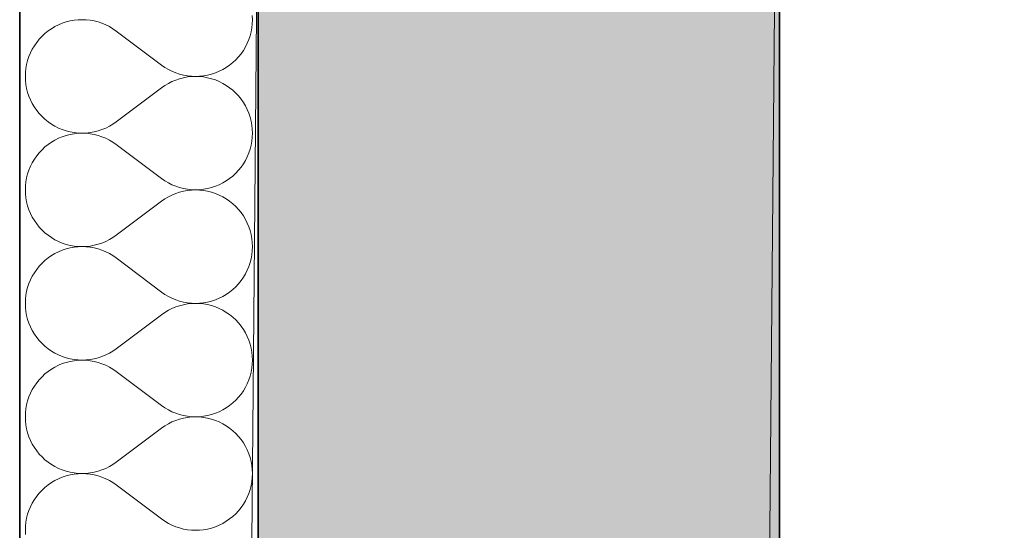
# Model space of a CAD drawing. Header units: millimetres. Extents: x 82175 to 237000, y 24756 to 471700.
# Tile 175 of 256: x 92620 to 93281, y 386978 to 387321. Entities that reach past the tile are written whole.
import ezdxf

# ---------------------------------------------------------------- set-up
doc = ezdxf.new("R2010")
doc.units = ezdxf.units.MM
for name, color, linetype in [('- A - ocieplenie', 8, 'Continuous'), ('Konstrukcja - Stropy', 8, 'Continuous'), ('Konstrukcja - Ściany zewnętrzne', 8, 'Continuous')]:
    doc.layers.add(name, color=color, linetype=linetype)

# ---------------------------------------------------------------- blocks, each defined once
blk = doc.blocks.new('*X26')
at = {"layer": '- A - ocieplenie', "linetype": 'Continuous', "lineweight": 13, "ltscale": 100}
for p, q in [((19813.98, 396851.75), (19811.31, 396851.27)), ((19816.69, 396852.04), (19813.98, 396851.75)), ((19819.41, 396852.13), (19816.69, 396852.04)), ((19822.13, 396852.04), (19819.41, 396852.13)), ((19824.83, 396851.74), (19822.13, 396852.04)), ((19827.51, 396851.26), (19824.83, 396851.74)), ((19933.67, 396852.13), (19933.57, 396854.85)), ((19933.57, 396849.42), (19933.67, 396852.13)), ((19798.8, 396846.1), (19796.57, 396844.55)), ((19801.14, 396847.48), (19798.8, 396846.1)), ((19803.57, 396848.7), (19801.14, 396847.48)), ((19806.09, 396849.74), (19803.57, 396848.7)), ((19808.67, 396850.6), (19806.09, 396849.74)), ((19811.31, 396851.27), (19808.67, 396850.6)), ((19830.14, 396850.58), (19827.51, 396851.26)), ((19832.73, 396849.72), (19830.14, 396850.58)), ((19835.24, 396848.68), (19832.73, 396849.72)), ((19837.67, 396847.46), (19835.24, 396848.68)), ((19840.01, 396846.07), (19837.67, 396847.46)), ((19842.24, 396844.52), (19840.01, 396846.07)), ((19932.8, 396844.03), (19933.28, 396846.71)), ((19933.28, 396846.71), (19933.57, 396849.42)), ((19790.6, 396839), (19788.89, 396836.88)), ((19792.46, 396840.99), (19790.6, 396839)), ((19794.45, 396842.84), (19792.46, 396840.99)), ((19796.57, 396844.55), (19794.45, 396842.84)), ((19872.72, 396821.66), (19842.24, 396844.52)), ((19930.22, 396836.3), (19931.27, 396838.82)), ((19931.27, 396838.82), (19932.13, 396841.4)), ((19932.13, 396841.4), (19932.8, 396844.03)), ((19785.95, 396832.3), (19784.73, 396829.87)), ((19787.34, 396834.64), (19785.95, 396832.3)), ((19788.89, 396836.88), (19787.34, 396834.64)), ((19927.62, 396831.53), (19929.01, 396833.87)), ((19929.01, 396833.87), (19930.22, 396836.3)), ((19783.69, 396827.36), (19782.83, 396824.78)), ((19784.73, 396829.87), (19783.69, 396827.36)), ((19920.51, 396823.34), (19922.5, 396825.19)), ((19922.5, 396825.19), (19924.36, 396827.18)), ((19924.36, 396827.18), (19926.07, 396829.3)), ((19926.07, 396829.3), (19927.62, 396831.53)), ((19781.68, 396819.46), (19781.39, 396816.76)), ((19782.16, 396822.14), (19781.68, 396819.46)), ((19782.83, 396824.78), (19782.16, 396822.14)), ((19872.72, 396821.66), (19874.95, 396820.11)), ((19874.95, 396820.11), (19877.29, 396818.72)), ((19877.29, 396818.72), (19879.72, 396817.5)), ((19911.38, 396817.47), (19913.82, 396818.69)), ((19913.82, 396818.69), (19916.16, 396820.08)), ((19916.16, 396820.08), (19918.39, 396821.63)), ((19918.39, 396821.63), (19920.51, 396823.34)), ((19781.39, 396816.76), (19781.29, 396814.04)), ((19781.29, 396814.04), (19781.39, 396811.32)), ((19879.72, 396817.5), (19882.23, 396816.45)), ((19882.23, 396816.45), (19884.81, 396815.59)), ((19884.81, 396812.49), (19882.23, 396811.63)), ((19884.81, 396815.59), (19887.45, 396814.92)), ((19887.45, 396813.16), (19884.81, 396812.49)), ((19887.45, 396814.92), (19890.13, 396814.43)), ((19890.13, 396813.65), (19887.45, 396813.16)), ((19890.13, 396814.43), (19892.83, 396814.14)), ((19892.83, 396813.94), (19890.13, 396813.65)), ((19892.83, 396814.14), (19895.55, 396814.04)), ((19895.55, 396814.04), (19892.83, 396813.94)), ((19895.55, 396814.04), (19898.27, 396814.14)), ((19898.27, 396813.94), (19895.55, 396814.04)), ((19898.27, 396814.14), (19900.97, 396814.42)), ((19900.97, 396813.66), (19898.27, 396813.94)), ((19900.97, 396814.42), (19903.65, 396814.91)), ((19903.65, 396813.17), (19900.97, 396813.66)), ((19903.65, 396814.91), (19906.29, 396815.58)), ((19906.29, 396812.5), (19903.65, 396813.17)), ((19906.29, 396815.58), (19908.87, 396816.44)), ((19908.87, 396811.64), (19906.29, 396812.5)), ((19908.87, 396816.44), (19911.38, 396817.47)), ((19781.39, 396811.32), (19781.68, 396808.62)), ((19781.68, 396808.62), (19782.16, 396805.94)), ((19782.16, 396805.94), (19782.83, 396803.3)), ((19872.72, 396806.42), (19842.24, 396783.56)), ((19874.95, 396807.97), (19872.72, 396806.42)), ((19877.29, 396809.36), (19874.95, 396807.97)), ((19879.72, 396810.58), (19877.29, 396809.36)), ((19882.23, 396811.63), (19879.72, 396810.58)), ((19911.38, 396810.6), (19908.87, 396811.64)), ((19913.82, 396809.39), (19911.38, 396810.6)), ((19916.16, 396808), (19913.82, 396809.39)), ((19918.39, 396806.45), (19916.16, 396808)), ((19920.51, 396804.74), (19918.39, 396806.45)), ((19782.83, 396803.3), (19783.69, 396800.72)), ((19783.69, 396800.72), (19784.73, 396798.21)), ((19922.5, 396802.89), (19920.51, 396804.74)), ((19924.36, 396800.9), (19922.5, 396802.89)), ((19926.07, 396798.78), (19924.36, 396800.9)), ((19927.62, 396796.55), (19926.07, 396798.78)), ((19784.73, 396798.21), (19785.95, 396795.78)), ((19785.95, 396795.78), (19787.34, 396793.44)), ((19787.34, 396793.44), (19788.89, 396791.2)), ((19929.01, 396794.21), (19927.62, 396796.55)), ((19930.22, 396791.78), (19929.01, 396794.21)), ((19788.89, 396791.2), (19790.6, 396789.08)), ((19790.6, 396789.08), (19792.46, 396787.09)), ((19792.46, 396787.09), (19794.45, 396785.24)), ((19931.27, 396789.26), (19930.22, 396791.78)), ((19932.13, 396786.68), (19931.27, 396789.26)), ((19932.8, 396784.05), (19932.13, 396786.68)), ((19794.45, 396785.24), (19796.57, 396783.53)), ((19796.57, 396783.53), (19798.8, 396781.98)), ((19798.8, 396781.98), (19801.14, 396780.6)), ((19801.14, 396780.6), (19803.57, 396779.38)), ((19803.57, 396779.38), (19806.09, 396778.34)), ((19832.73, 396778.36), (19835.24, 396779.4)), ((19835.24, 396779.4), (19837.67, 396780.62)), ((19837.67, 396780.62), (19840.01, 396782.01)), ((19840.01, 396782.01), (19842.24, 396783.56)), ((19933.28, 396781.37), (19932.8, 396784.05)), ((19933.57, 396778.66), (19933.28, 396781.37)), ((19803.57, 396772.51), (19801.14, 396771.29)), ((19806.09, 396773.55), (19803.57, 396772.51)), ((19806.09, 396778.34), (19808.67, 396777.48)), ((19808.67, 396774.41), (19806.09, 396773.55)), ((19808.67, 396777.48), (19811.31, 396776.81)), ((19811.31, 396775.08), (19808.67, 396774.41)), ((19811.31, 396776.81), (19813.98, 396776.33)), ((19813.98, 396775.56), (19811.31, 396775.08)), ((19813.98, 396776.33), (19816.69, 396776.04)), ((19816.69, 396775.85), (19813.98, 396775.56)), ((19816.69, 396776.04), (19819.41, 396775.94)), ((19819.41, 396775.94), (19816.69, 396775.85)), ((19819.41, 396775.94), (19822.13, 396776.04)), ((19822.13, 396775.85), (19819.41, 396775.94)), ((19822.13, 396776.04), (19824.83, 396776.34)), ((19824.83, 396775.55), (19822.13, 396775.85)), ((19824.83, 396776.34), (19827.51, 396776.82)), ((19827.51, 396775.07), (19824.83, 396775.55)), ((19827.51, 396776.82), (19830.14, 396777.5)), ((19830.14, 396774.39), (19827.51, 396775.07)), ((19830.14, 396777.5), (19832.73, 396778.36)), ((19832.73, 396773.53), (19830.14, 396774.39)), ((19835.24, 396772.49), (19832.73, 396773.53)), ((19837.67, 396771.27), (19835.24, 396772.49)), ((19933.28, 396770.52), (19933.57, 396773.23)), ((19933.67, 396775.94), (19933.57, 396778.66)), ((19933.57, 396773.23), (19933.67, 396775.94)), ((19794.45, 396766.65), (19792.46, 396764.8)), ((19796.57, 396768.35), (19794.45, 396766.65)), ((19798.8, 396769.91), (19796.57, 396768.35)), ((19801.14, 396771.29), (19798.8, 396769.91)), ((19840.01, 396769.88), (19837.67, 396771.27)), ((19842.24, 396768.33), (19840.01, 396769.88)), ((19872.72, 396745.47), (19842.24, 396768.33)), ((19932.13, 396765.21), (19932.8, 396767.84)), ((19932.8, 396767.84), (19933.28, 396770.52)), ((19788.89, 396760.69), (19787.34, 396758.45)), ((19790.6, 396762.8), (19788.89, 396760.69)), ((19792.46, 396764.8), (19790.6, 396762.8)), ((19929.01, 396757.68), (19930.22, 396760.11)), ((19930.22, 396760.11), (19931.27, 396762.63)), ((19931.27, 396762.63), (19932.13, 396765.21)), ((19784.73, 396753.68), (19783.69, 396751.17)), ((19785.95, 396756.11), (19784.73, 396753.68)), ((19787.34, 396758.45), (19785.95, 396756.11)), ((19924.36, 396750.99), (19926.07, 396753.11)), ((19926.07, 396753.11), (19927.62, 396755.34)), ((19927.62, 396755.34), (19929.01, 396757.68)), ((19782.16, 396745.95), (19781.68, 396743.27)), ((19782.83, 396748.59), (19782.16, 396745.95)), ((19783.69, 396751.17), (19782.83, 396748.59)), ((19918.39, 396745.44), (19920.51, 396747.15)), ((19920.51, 396747.15), (19922.5, 396749)), ((19922.5, 396749), (19924.36, 396750.99)), ((19781.39, 396740.57), (19781.29, 396737.85)), ((19781.68, 396743.27), (19781.39, 396740.57)), ((19872.72, 396745.47), (19874.95, 396743.91)), ((19874.95, 396743.91), (19877.29, 396742.52)), ((19877.29, 396742.52), (19879.72, 396741.3)), ((19879.72, 396741.3), (19882.23, 396740.26)), ((19882.23, 396740.26), (19884.81, 396739.4)), ((19884.81, 396739.4), (19887.45, 396738.73)), ((19903.65, 396738.72), (19906.29, 396739.39)), ((19906.29, 396739.39), (19908.87, 396740.24)), ((19908.87, 396740.24), (19911.38, 396741.28)), ((19911.38, 396741.28), (19913.82, 396742.5)), ((19913.82, 396742.5), (19916.16, 396743.89)), ((19916.16, 396743.89), (19918.39, 396745.44)), ((19781.29, 396737.85), (19781.39, 396735.13)), ((19781.39, 396735.13), (19781.68, 396732.43)), ((19877.29, 396733.17), (19874.95, 396731.78)), ((19879.72, 396734.39), (19877.29, 396733.17)), ((19882.23, 396735.44), (19879.72, 396734.39)), ((19884.81, 396736.3), (19882.23, 396735.44)), ((19887.45, 396736.97), (19884.81, 396736.3)), ((19887.45, 396738.73), (19890.13, 396738.24)), ((19890.13, 396737.46), (19887.45, 396736.97)), ((19890.13, 396738.24), (19892.83, 396737.95)), ((19892.83, 396737.75), (19890.13, 396737.46)), ((19892.83, 396737.95), (19895.55, 396737.85)), ((19895.55, 396737.85), (19892.83, 396737.75)), ((19895.55, 396737.85), (19898.27, 396737.94)), ((19898.27, 396737.75), (19895.55, 396737.85)), ((19898.27, 396737.94), (19900.97, 396738.23)), ((19900.97, 396737.46), (19898.27, 396737.75)), ((19900.97, 396738.23), (19903.65, 396738.72)), ((19903.65, 396736.98), (19900.97, 396737.46)), ((19906.29, 396736.31), (19903.65, 396736.98)), ((19908.87, 396735.45), (19906.29, 396736.31)), ((19911.38, 396734.41), (19908.87, 396735.45)), ((19913.82, 396733.2), (19911.38, 396734.41)), ((19916.16, 396731.81), (19913.82, 396733.2)), ((19781.68, 396732.43), (19782.16, 396729.75)), ((19782.16, 396729.75), (19782.83, 396727.11)), ((19782.83, 396727.11), (19783.69, 396724.53)), ((19872.72, 396730.23), (19842.24, 396707.37)), ((19874.95, 396731.78), (19872.72, 396730.23)), ((19918.39, 396730.26), (19916.16, 396731.81)), ((19920.51, 396728.55), (19918.39, 396730.26)), ((19922.5, 396726.7), (19920.51, 396728.55)), ((19924.36, 396724.71), (19922.5, 396726.7)), ((19783.69, 396724.53), (19784.73, 396722.02)), ((19784.73, 396722.02), (19785.95, 396719.59)), ((19785.95, 396719.59), (19787.34, 396717.25)), ((19926.07, 396722.59), (19924.36, 396724.71)), ((19927.62, 396720.36), (19926.07, 396722.59)), ((19929.01, 396718.02), (19927.62, 396720.36)), ((19787.34, 396717.25), (19788.89, 396715.01)), ((19788.89, 396715.01), (19790.6, 396712.89)), ((19790.6, 396712.89), (19792.46, 396710.9)), ((19930.22, 396715.59), (19929.01, 396718.02)), ((19931.27, 396713.07), (19930.22, 396715.59)), ((19932.13, 396710.49), (19931.27, 396713.07)), ((19792.46, 396710.9), (19794.45, 396709.05)), ((19794.45, 396709.05), (19796.57, 396707.34)), ((19796.57, 396707.34), (19798.8, 396705.79)), ((19840.01, 396705.82), (19842.24, 396707.37)), ((19932.8, 396707.86), (19932.13, 396710.49)), ((19933.28, 396705.18), (19932.8, 396707.86)), ((19798.8, 396705.79), (19801.14, 396704.41)), ((19801.14, 396704.41), (19803.57, 396703.19)), ((19803.57, 396703.19), (19806.09, 396702.15)), ((19806.09, 396702.15), (19808.67, 396701.29)), ((19808.67, 396701.29), (19811.31, 396700.62)), ((19811.31, 396700.62), (19813.98, 396700.14)), ((19813.98, 396700.14), (19816.69, 396699.85)), ((19816.69, 396699.66), (19813.98, 396699.37)), ((19816.69, 396699.85), (19819.41, 396699.75)), ((19819.41, 396699.75), (19816.69, 396699.66)), ((19819.41, 396699.75), (19822.13, 396699.85)), ((19822.13, 396699.66), (19819.41, 396699.75)), ((19822.13, 396699.85), (19824.83, 396700.15)), ((19824.83, 396699.36), (19822.13, 396699.66)), ((19824.83, 396700.15), (19827.51, 396700.63)), ((19827.51, 396700.63), (19830.14, 396701.31)), ((19830.14, 396701.31), (19832.73, 396702.17)), ((19832.73, 396702.17), (19835.24, 396703.21)), ((19835.24, 396703.21), (19837.67, 396704.43)), ((19837.67, 396704.43), (19840.01, 396705.82)), ((19933.57, 396702.47), (19933.28, 396705.18)), ((19933.67, 396699.75), (19933.57, 396702.47)), ((19933.57, 396697.04), (19933.67, 396699.75)), ((19798.8, 396693.72), (19796.57, 396692.16)), ((19801.14, 396695.1), (19798.8, 396693.72)), ((19803.57, 396696.32), (19801.14, 396695.1)), ((19806.09, 396697.36), (19803.57, 396696.32)), ((19808.67, 396698.22), (19806.09, 396697.36)), ((19811.31, 396698.89), (19808.67, 396698.22)), ((19813.98, 396699.37), (19811.31, 396698.89)), ((19827.51, 396698.88), (19824.83, 396699.36)), ((19830.14, 396698.2), (19827.51, 396698.88)), ((19832.73, 396697.34), (19830.14, 396698.2)), ((19835.24, 396696.3), (19832.73, 396697.34)), ((19837.67, 396695.08), (19835.24, 396696.3)), ((19840.01, 396693.69), (19837.67, 396695.08)), ((19842.24, 396692.14), (19840.01, 396693.69)), ((19932.8, 396691.65), (19933.28, 396694.33)), ((19933.28, 396694.33), (19933.57, 396697.04)), ((19790.6, 396686.61), (19788.89, 396684.5)), ((19792.46, 396688.6), (19790.6, 396686.61)), ((19794.45, 396690.46), (19792.46, 396688.6)), ((19796.57, 396692.16), (19794.45, 396690.46)), ((19872.72, 396669.28), (19842.24, 396692.14)), ((19930.22, 396683.92), (19931.27, 396686.44)), ((19931.27, 396686.44), (19932.13, 396689.02)), ((19932.13, 396689.02), (19932.8, 396691.65)), ((19785.95, 396679.92), (19784.73, 396677.49)), ((19787.34, 396682.26), (19785.95, 396679.92)), ((19788.89, 396684.5), (19787.34, 396682.26)), ((19927.62, 396679.15), (19929.01, 396681.49)), ((19929.01, 396681.49), (19930.22, 396683.92)), ((19783.69, 396674.98), (19782.83, 396672.4)), ((19784.73, 396677.49), (19783.69, 396674.98)), ((19922.5, 396672.81), (19924.36, 396674.8)), ((19924.36, 396674.8), (19926.07, 396676.92)), ((19926.07, 396676.92), (19927.62, 396679.15)), ((19781.68, 396667.08), (19781.39, 396664.38)), ((19782.16, 396669.76), (19781.68, 396667.08)), ((19782.83, 396672.4), (19782.16, 396669.76)), ((19872.72, 396669.28), (19874.95, 396667.72)), ((19874.95, 396667.72), (19877.29, 396666.33)), ((19913.82, 396666.31), (19916.16, 396667.7)), ((19916.16, 396667.7), (19918.39, 396669.25)), ((19918.39, 396669.25), (19920.51, 396670.95)), ((19920.51, 396670.95), (19922.5, 396672.81)), ((19781.39, 396664.38), (19781.29, 396661.66)), ((19781.29, 396661.66), (19781.39, 396658.94)), ((19877.29, 396666.33), (19879.72, 396665.11)), ((19879.72, 396665.11), (19882.23, 396664.07)), ((19882.23, 396664.07), (19884.81, 396663.21)), ((19884.81, 396660.11), (19882.23, 396659.25)), ((19884.81, 396663.21), (19887.45, 396662.54)), ((19887.45, 396660.78), (19884.81, 396660.11)), ((19887.45, 396662.54), (19890.13, 396662.05)), ((19890.13, 396661.27), (19887.45, 396660.78)), ((19890.13, 396662.05), (19892.83, 396661.76)), ((19892.83, 396661.56), (19890.13, 396661.27)), ((19892.83, 396661.76), (19895.55, 396661.66)), ((19895.55, 396661.66), (19892.83, 396661.56)), ((19895.55, 396661.66), (19898.27, 396661.75)), ((19898.27, 396661.56), (19895.55, 396661.66)), ((19898.27, 396661.75), (19900.97, 396662.04)), ((19900.97, 396661.27), (19898.27, 396661.56)), ((19900.97, 396662.04), (19903.65, 396662.52)), ((19903.65, 396660.79), (19900.97, 396661.27)), ((19903.65, 396662.52), (19906.29, 396663.2)), ((19906.29, 396660.12), (19903.65, 396660.79)), ((19906.29, 396663.2), (19908.87, 396664.05)), ((19908.87, 396659.26), (19906.29, 396660.12)), ((19908.87, 396664.05), (19911.38, 396665.09)), ((19911.38, 396665.09), (19913.82, 396666.31)), ((19781.39, 396658.94), (19781.68, 396656.24)), ((19781.68, 396656.24), (19782.16, 396653.56)), ((19782.16, 396653.56), (19782.83, 396650.92)), ((19872.72, 396654.04), (19842.24, 396631.18)), ((19874.95, 396655.59), (19872.72, 396654.04)), ((19877.29, 396656.98), (19874.95, 396655.59)), ((19879.72, 396658.2), (19877.29, 396656.98)), ((19882.23, 396659.25), (19879.72, 396658.2)), ((19911.38, 396658.22), (19908.87, 396659.26)), ((19913.82, 396657.01), (19911.38, 396658.22)), ((19916.16, 396655.62), (19913.82, 396657.01)), ((19918.39, 396654.07), (19916.16, 396655.62)), ((19920.51, 396652.36), (19918.39, 396654.07)), ((19782.83, 396650.92), (19783.69, 396648.34)), ((19783.69, 396648.34), (19784.73, 396645.83)), ((19922.5, 396650.51), (19920.51, 396652.36)), ((19924.36, 396648.52), (19922.5, 396650.51)), ((19926.07, 396646.4), (19924.36, 396648.52)), ((19784.73, 396645.83), (19785.95, 396643.39)), ((19785.95, 396643.39), (19787.34, 396641.06)), ((19787.34, 396641.06), (19788.89, 396638.82)), ((19927.62, 396644.17), (19926.07, 396646.4)), ((19929.01, 396641.83), (19927.62, 396644.17)), ((19930.22, 396639.39), (19929.01, 396641.83)), ((19788.89, 396638.82), (19790.6, 396636.7)), ((19790.6, 396636.7), (19792.46, 396634.71)), ((19792.46, 396634.71), (19794.45, 396632.86)), ((19931.27, 396636.88), (19930.22, 396639.39)), ((19932.13, 396634.3), (19931.27, 396636.88)), ((19932.8, 396631.66), (19932.13, 396634.3)), ((19794.45, 396632.86), (19796.57, 396631.15)), ((19796.57, 396631.15), (19798.8, 396629.6)), ((19798.8, 396629.6), (19801.14, 396628.22)), ((19801.14, 396628.22), (19803.57, 396627)), ((19803.57, 396627), (19806.09, 396625.96)), ((19832.73, 396625.98), (19835.24, 396627.02)), ((19835.24, 396627.02), (19837.67, 396628.24)), ((19837.67, 396628.24), (19840.01, 396629.63)), ((19840.01, 396629.63), (19842.24, 396631.18)), ((19933.28, 396628.99), (19932.8, 396631.66)), ((19933.57, 396626.28), (19933.28, 396628.99)), ((19806.09, 396621.17), (19803.57, 396620.13)), ((19806.09, 396625.96), (19808.67, 396625.1)), ((19808.67, 396622.03), (19806.09, 396621.17)), ((19808.67, 396625.1), (19811.31, 396624.43)), ((19811.31, 396622.7), (19808.67, 396622.03)), ((19811.31, 396624.43), (19813.98, 396623.95)), ((19813.98, 396623.18), (19811.31, 396622.7)), ((19813.98, 396623.95), (19816.69, 396623.66)), ((19816.69, 396623.47), (19813.98, 396623.18)), ((19816.69, 396623.66), (19819.41, 396623.56)), ((19819.41, 396623.56), (19816.69, 396623.47)), ((19819.41, 396623.56), (19822.13, 396623.66)), ((19822.13, 396623.46), (19819.41, 396623.56)), ((19822.13, 396623.66), (19824.83, 396623.96)), ((19824.83, 396623.17), (19822.13, 396623.46)), ((19824.83, 396623.96), (19827.51, 396624.44)), ((19827.51, 396622.69), (19824.83, 396623.17)), ((19827.51, 396624.44), (19830.14, 396625.11)), ((19830.14, 396622.01), (19827.51, 396622.69)), ((19830.14, 396625.11), (19832.73, 396625.98)), ((19832.73, 396621.15), (19830.14, 396622.01)), ((19835.24, 396620.11), (19832.73, 396621.15)), ((19933.28, 396618.14), (19933.57, 396620.84)), ((19933.67, 396623.56), (19933.57, 396626.28)), ((19933.57, 396620.84), (19933.67, 396623.56)), ((19794.45, 396614.27), (19792.46, 396612.41)), ((19796.57, 396615.97), (19794.45, 396614.27)), ((19798.8, 396617.52), (19796.57, 396615.97)), ((19801.14, 396618.91), (19798.8, 396617.52)), ((19803.57, 396620.13), (19801.14, 396618.91)), ((19837.67, 396618.89), (19835.24, 396620.11)), ((19840.01, 396617.5), (19837.67, 396618.89)), ((19842.24, 396615.94), (19840.01, 396617.5)), ((19872.72, 396593.09), (19842.24, 396615.94)), ((19932.13, 396612.83), (19932.8, 396615.46)), ((19932.8, 396615.46), (19933.28, 396618.14)), ((19788.89, 396608.31), (19787.34, 396606.07)), ((19790.6, 396610.42), (19788.89, 396608.31)), ((19792.46, 396612.41), (19790.6, 396610.42)), ((19929.01, 396605.3), (19930.22, 396607.73)), ((19930.22, 396607.73), (19931.27, 396610.25)), ((19931.27, 396610.25), (19932.13, 396612.83)), ((19784.73, 396601.3), (19783.69, 396598.79)), ((19785.95, 396603.73), (19784.73, 396601.3)), ((19787.34, 396606.07), (19785.95, 396603.73)), ((19924.36, 396598.61), (19926.07, 396600.73)), ((19926.07, 396600.73), (19927.62, 396602.96)), ((19927.62, 396602.96), (19929.01, 396605.3)), ((19782.83, 396596.21), (19782.16, 396593.57)), ((19783.69, 396598.79), (19782.83, 396596.21)), ((19918.39, 396593.06), (19920.51, 396594.76)), ((19920.51, 396594.76), (19922.5, 396596.62)), ((19922.5, 396596.62), (19924.36, 396598.61)), ((19781.39, 396588.19), (19781.29, 396585.47)), ((19781.68, 396590.89), (19781.39, 396588.19)), ((19782.16, 396593.57), (19781.68, 396590.89)), ((19872.72, 396593.09), (19874.95, 396591.53)), ((19874.95, 396591.53), (19877.29, 396590.14)), ((19877.29, 396590.14), (19879.72, 396588.92)), ((19879.72, 396588.92), (19882.23, 396587.88)), ((19882.23, 396587.88), (19884.81, 396587.02)), ((19906.29, 396587.01), (19908.87, 396587.86)), ((19908.87, 396587.86), (19911.38, 396588.9)), ((19911.38, 396588.9), (19913.82, 396590.12)), ((19913.82, 396590.12), (19916.16, 396591.51)), ((19916.16, 396591.51), (19918.39, 396593.06)), ((19781.29, 396585.47), (19781.39, 396582.75)), ((19781.39, 396582.75), (19781.68, 396580.04)), ((19877.29, 396580.79), (19874.95, 396579.4)), ((19879.72, 396582.01), (19877.29, 396580.79)), ((19882.23, 396583.06), (19879.72, 396582.01)), ((19884.81, 396583.92), (19882.23, 396583.06)), ((19884.81, 396587.02), (19887.45, 396586.34)), ((19887.45, 396584.59), (19884.81, 396583.92)), ((19887.45, 396586.34), (19890.13, 396585.86)), ((19890.13, 396585.08), (19887.45, 396584.59)), ((19890.13, 396585.86), (19892.83, 396585.57)), ((19892.83, 396585.37), (19890.13, 396585.08)), ((19892.83, 396585.57), (19895.55, 396585.47)), ((19895.55, 396585.47), (19892.83, 396585.37)), ((19895.55, 396585.47), (19898.27, 396585.56)), ((19898.27, 396585.37), (19895.55, 396585.47)), ((19898.27, 396585.56), (19900.97, 396585.85)), ((19900.97, 396585.08), (19898.27, 396585.37)), ((19900.97, 396585.85), (19903.65, 396586.33)), ((19903.65, 396584.6), (19900.97, 396585.08)), ((19903.65, 396586.33), (19906.29, 396587.01)), ((19906.29, 396583.93), (19903.65, 396584.6)), ((19908.87, 396583.07), (19906.29, 396583.93)), ((19911.38, 396582.03), (19908.87, 396583.07)), ((19913.82, 396580.82), (19911.38, 396582.03)), ((19916.16, 396579.43), (19913.82, 396580.82)), ((19781.68, 396580.04), (19782.16, 396577.37)), ((19782.16, 396577.37), (19782.83, 396574.73)), ((19782.83, 396574.73), (19783.69, 396572.15)), ((19872.72, 396577.85), (19842.24, 396554.99)), ((19874.95, 396579.4), (19872.72, 396577.85)), ((19918.39, 396577.88), (19916.16, 396579.43)), ((19920.51, 396576.17), (19918.39, 396577.88)), ((19922.5, 396574.32), (19920.51, 396576.17)), ((19924.36, 396572.33), (19922.5, 396574.32)), ((19783.69, 396572.15), (19784.73, 396569.64)), ((19784.73, 396569.64), (19785.95, 396567.2)), ((19926.07, 396570.21), (19924.36, 396572.33)), ((19927.62, 396567.98), (19926.07, 396570.21)), ((19929.01, 396565.64), (19927.62, 396567.98)), ((19785.95, 396567.2), (19787.34, 396564.87)), ((19787.34, 396564.87), (19788.89, 396562.63)), ((19788.89, 396562.63), (19790.6, 396560.51)), ((19930.22, 396563.2), (19929.01, 396565.64)), ((19931.27, 396560.69), (19930.22, 396563.2)), ((19932.13, 396558.11), (19931.27, 396560.69)), ((19790.6, 396560.51), (19792.46, 396558.52)), ((19792.46, 396558.52), (19794.45, 396556.67)), ((19794.45, 396556.67), (19796.57, 396554.96)), ((19796.57, 396554.96), (19798.8, 396553.41)), ((19840.01, 396553.44), (19842.24, 396554.99)), ((19932.8, 396555.47), (19932.13, 396558.11)), ((19933.28, 396552.8), (19932.8, 396555.47)), ((19798.8, 396553.41), (19801.14, 396552.03)), ((19801.14, 396552.03), (19803.57, 396550.81)), ((19803.57, 396550.81), (19806.09, 396549.77)), ((19806.09, 396549.77), (19808.67, 396548.91)), ((19808.67, 396548.91), (19811.31, 396548.24)), ((19811.31, 396548.24), (19813.98, 396547.76)), ((19813.98, 396547.76), (19816.69, 396547.47)), ((19816.69, 396547.47), (19819.41, 396547.37)), ((19819.41, 396547.37), (19822.13, 396547.47)), ((19822.13, 396547.47), (19824.83, 396547.76)), ((19824.83, 396547.76), (19827.51, 396548.25)), ((19827.51, 396548.25), (19830.14, 396548.92)), ((19830.14, 396548.92), (19832.73, 396549.79)), ((19832.73, 396549.79), (19835.24, 396550.83)), ((19835.24, 396550.83), (19837.67, 396552.05)), ((19837.67, 396552.05), (19840.01, 396553.44)), ((19933.57, 396550.09), (19933.28, 396552.8)), ((19933.67, 396547.37), (19933.57, 396550.09)), ((19798.8, 396541.33), (19796.57, 396539.78)), ((19801.14, 396542.72), (19798.8, 396541.33)), ((19803.57, 396543.94), (19801.14, 396542.72)), ((19806.09, 396544.98), (19803.57, 396543.94)), ((19808.67, 396545.84), (19806.09, 396544.98)), ((19811.31, 396546.51), (19808.67, 396545.84)), ((19813.98, 396546.99), (19811.31, 396546.51)), ((19816.69, 396547.28), (19813.98, 396546.99)), ((19819.41, 396547.37), (19816.69, 396547.28)), ((19822.13, 396547.27), (19819.41, 396547.37)), ((19824.83, 396546.98), (19822.13, 396547.27)), ((19827.51, 396546.5), (19824.83, 396546.98)), ((19830.14, 396545.82), (19827.51, 396546.5)), ((19832.73, 396544.96), (19830.14, 396545.82)), ((19835.24, 396543.92), (19832.73, 396544.96)), ((19837.67, 396542.7), (19835.24, 396543.92)), ((19840.01, 396541.31), (19837.67, 396542.7)), ((19842.24, 396539.75), (19840.01, 396541.31)), ((19932.8, 396539.27), (19933.28, 396541.95)), ((19933.28, 396541.95), (19933.57, 396544.65)), ((19933.57, 396544.65), (19933.67, 396547.37)), ((19790.6, 396534.23), (19788.89, 396532.12)), ((19792.46, 396536.22), (19790.6, 396534.23)), ((19794.45, 396538.08), (19792.46, 396536.22)), ((19796.57, 396539.78), (19794.45, 396538.08)), ((19872.72, 396516.9), (19842.24, 396539.75)), ((19931.27, 396534.05), (19932.13, 396536.64)), ((19932.13, 396536.64), (19932.8, 396539.27)), ((19787.34, 396529.88), (19785.95, 396527.54)), ((19788.89, 396532.12), (19787.34, 396529.88)), ((19927.62, 396526.77), (19929.01, 396529.11)), ((19929.01, 396529.11), (19930.22, 396531.54)), ((19930.22, 396531.54), (19931.27, 396534.05)), ((19783.69, 396522.6), (19782.83, 396520.01)), ((19784.73, 396525.11), (19783.69, 396522.6)), ((19785.95, 396527.54), (19784.73, 396525.11)), ((19922.5, 396520.43), (19924.36, 396522.42)), ((19924.36, 396522.42), (19926.07, 396524.54)), ((19926.07, 396524.54), (19927.62, 396526.77)), ((19781.68, 396514.7), (19781.39, 396512)), ((19782.16, 396517.38), (19781.68, 396514.7)), ((19782.83, 396520.01), (19782.16, 396517.38)), ((19872.72, 396516.9), (19874.95, 396515.34)), ((19874.95, 396515.34), (19877.29, 396513.95)), ((19913.82, 396513.93), (19916.16, 396515.32)), ((19916.16, 396515.32), (19918.39, 396516.87)), ((19918.39, 396516.87), (19920.51, 396518.57)), ((19920.51, 396518.57), (19922.5, 396520.43)), ((19781.39, 396512), (19781.29, 396509.28)), ((19781.29, 396509.28), (19781.39, 396506.56)), ((19877.29, 396513.95), (19879.72, 396512.73)), ((19879.72, 396512.73), (19882.23, 396511.69)), ((19882.23, 396511.69), (19884.81, 396510.83)), ((19884.81, 396510.83), (19887.45, 396510.15)), ((19887.45, 396510.15), (19890.13, 396509.67)), ((19890.13, 396509.67), (19892.83, 396509.38)), ((19892.83, 396509.38), (19895.55, 396509.28)), ((19895.55, 396509.28), (19898.27, 396509.37)), ((19898.27, 396509.37), (19900.97, 396509.66)), ((19900.97, 396509.66), (19903.65, 396510.14)), ((19903.65, 396510.14), (19906.29, 396510.82)), ((19906.29, 396510.82), (19908.87, 396511.67)), ((19908.87, 396511.67), (19911.38, 396512.71)), ((19911.38, 396512.71), (19913.82, 396513.93))]:
    blk.add_line(p, q, dxfattribs=at)

msp = doc.modelspace()

# ---------------------------------------------------------------- hatches: boundary and pattern name
at = {"layer": 'Konstrukcja - Ściany zewnętrzne', "linetype": 'Continuous', "lineweight": 13}
msp.add_hatch(color=8, dxfattribs=at).paths.add_polyline_path([(92779.92, 388131.04), (92779.91, 386381.04), (93129.91, 386381.04), (93129.92, 388131.04)])

# ---------------------------------------------------------------- linework, layer by layer
at = {"layer": '- A - ocieplenie', "color": 8, "linetype": 'Continuous', "lineweight": 35, "ltscale": 100, "flags": 128}
for points in [[(92619.92, 388251.04), (92619.92, 386531.04)], [(92779.92, 386531.04), (92779.92, 388131.04)]]:
    msp.add_lwpolyline(points, dxfattribs=at)
at = {"layer": 'Konstrukcja - Stropy', "color": 8, "linetype": 'Continuous', "lineweight": 13, "ltscale": 100, "flags": 128}
for points in [[(92769.19, 386238.55), (95615.76, 386237.19), (95615.76, 388131.04), (92786.08, 388131.04)], [(93116.8, 386230.74), (95120, 386229.78), (95120, 387701.04), (93129.92, 387701.04)]]:
    msp.add_lwpolyline(points, close=True, dxfattribs=at)
at = {"layer": 'Konstrukcja - Ściany zewnętrzne', "color": 8, "linetype": 'Continuous', "lineweight": 35, "ltscale": 100, "flags": 128}
for points in [[(92779.92, 387701.04), (92779.91, 386381.04)], [(93129.91, 386381.04), (93129.92, 387701.04)]]:
    msp.add_lwpolyline(points, dxfattribs=at)

# ---------------------------------------------------------------- block references
at = {"color": 8, "linetype": 'Continuous', "lineweight": 20, "ltscale": 100}
msp.add_blockref('*X26', (72842.44, -9531.59), dxfattribs=at)

doc.saveas('drawing.dxf')
